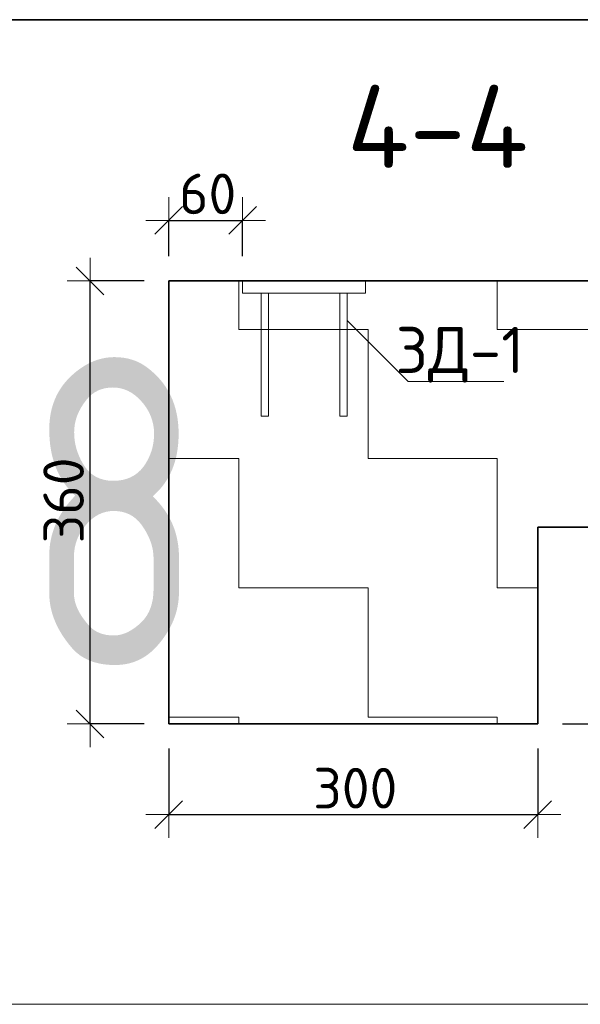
# Model space of a CAD drawing. Header units: metres. Extents: x -38 to 114, y -15 to 21.
# Tile 239 of 244: x 76.052 to 76.508, y 12.472 to 13.272. Entities that reach past the tile are written whole.
import ezdxf

# ---------------------------------------------------------------- set-up
doc = ezdxf.new("R2010")
doc.units = ezdxf.units.M
doc.header["$PDMODE"] = 65
for name, color, linetype, lineweight in [('XR$3$Перекрытие_ Сборный элемент', 7, 'Continuous', 35), ('XR$3$Размерная линия_ общее', 7, 'Continuous', 13), ('XR$3$Текст_ общее_1', 7, 'Continuous', 13), ('XR$4$Перекрытие_ Сборный элемент', 7, 'Continuous', 35), ('XR$4$Размерная линия_ общее', 7, 'Continuous', 13), ('XR$4$Текст_ общее_1', 7, 'Continuous', 13), ('XR$6$Перекрытие_ Сборный элемент', 7, 'Continuous', 35), ('XR$6$Размерная линия_ общее', 7, 'Continuous', 13), ('XR$6$Текст_ общее_1', 7, 'Continuous', 13)]:
    doc.layers.add(name, color=color, linetype=linetype, lineweight=lineweight)
doc.styles.add('ISOCPEUR', font='txt')
doc.dimstyles.new('DIMSTYLE_11', dxfattribs={"dimtxt": 0.033, "dimasz": 0.0375, "dimexe": 0, "dimexo": 0, "dimgap": 0.0165, "dimtad": 2, "dimdec": 0, "dimlfac": 1000, "dimrnd": 1, "dimzin": 12, "dimdsep": 46, "dimtxsty": 'ISOCPEUR', "dimblk1": 'ALL_ML_STRICH', "dimblk2": 'ALL_ML_STRICH', "dimsah": 1, "dimcen": 0, "dimclrd": 7, "dimclre": 256, "dimclrt": 7, "dimadec": 0, "dimazin": 0, "dimtfac": 1, "dimtdec": 0, "dimtix": 1, "dimtmove": 2, "dimatfit": 3, "dimfxl": 0, "dimtvp": 1.2, "dimtzin": 0, "dimlwd": 0, "dimlwe": -3, "dimarcsym": 0})
doc.dimstyles.new('DIMSTYLE_8', dxfattribs={"dimtxt": 0.033, "dimasz": 0.0375, "dimexe": 0, "dimexo": 0, "dimgap": 0.0165, "dimtad": 2, "dimdec": 0, "dimlfac": 1000, "dimrnd": 1, "dimzin": 12, "dimdsep": 46, "dimtxsty": 'ISOCPEUR', "dimblk1": 'ALL_ML_STRICH', "dimblk2": 'ALL_ML_STRICH', "dimsah": 1, "dimcen": 0, "dimclrd": 7, "dimclre": 256, "dimclrt": 7, "dimadec": 0, "dimazin": 0, "dimtfac": 1, "dimtdec": 0, "dimtix": 1, "dimtmove": 2, "dimatfit": 3, "dimfxl": 0, "dimtzin": 0, "dimlwd": 0, "dimlwe": -3, "dimarcsym": 0})
pattern_1 = [(0, (0.21, 0.21), (0.105, 0.105), [0.105, -0.105]), (90, (0.21, 0.21), (-0.105, 0.105), [0.105, -0.105])]

# ---------------------------------------------------------------- blocks, each defined once
blk = doc.blocks.new('ALL_ML_STRICH')
at = {"color": 0, "linetype": 'ByBlock', "lineweight": -2}
for p, q in [((0, -0.5), (0, 0.5)), ((-0.3, -0.3), (0.3, 0.3)), ((-1, 0), (0.5, 0))]:
    blk.add_line(p, q, dxfattribs=at)
blk = doc.blocks.new('*D110')
at = {"layer": 'DEFPOINTS', "color": 7, "linetype": 'Continuous', "lineweight": 13, "transparency": 33554687}
for p in [(76.67716, 12.85949), (76.76958, 12.85949), (76.47301, 12.69949)]:
    blk.add_point(p, dxfattribs=at)
at = {"layer": 'XR$3$Размерная линия_ общее', "color": 253, "linetype": 'Continuous', "lineweight": -2, "true_color": 0xa0a0a0, "transparency": 33554687}
for p, q in [((76.69716, 12.85949), (76.76958, 12.85949)), ((76.49301, 12.69949), (76.76958, 12.69949))]:
    blk.add_line(p, q, dxfattribs=at)
at = {"layer": 'XR$3$Размерная линия_ общее', "color": 7, "linetype": 'Continuous', "lineweight": -2, "transparency": 33554687}
blk.add_line((76.76958, 12.85949), (76.76958, 12.69949), dxfattribs=at)
at = {"layer": 'XR$3$Размерная линия_ общее', "color": 7, "linetype": 'Continuous', "lineweight": 13, "transparency": 33554687, "xscale": 0.0375, "yscale": 0.0375, "zscale": 0.0375}
for p, rotation in [((76.76958, 12.85949), 90), ((76.76958, 12.69949), 270)]:
    blk.add_blockref('ALL_ML_STRICH', p, dxfattribs=dict(at, rotation=rotation))
at = {"layer": 'XR$3$Размерная линия_ общее', "color": 7, "linetype": 'Continuous', "lineweight": 13, "transparency": 33554687, "insert": (76.74808, 12.78444), "char_height": 0.033, "width": 0.099, "attachment_point": 5, "rotation": 90, "style": 'ISOCPEUR'}
blk.add_mtext('\\A1;{160}', dxfattribs=at)
blk = doc.blocks.new('*D111')
at = {"layer": 'DEFPOINTS', "color": 7, "linetype": 'Continuous', "lineweight": 13, "transparency": 33554687}
for p in [(76.17301, 13.05949), (76.10904, 12.69949), (76.17301, 12.69949)]:
    blk.add_point(p, dxfattribs=at)
at = {"layer": 'XR$3$Размерная линия_ общее', "color": 253, "linetype": 'Continuous', "lineweight": -2, "true_color": 0xa0a0a0, "transparency": 33554687}
for p, q in [((76.15301, 13.05949), (76.10904, 13.05949)), ((76.15301, 12.69949), (76.10904, 12.69949))]:
    blk.add_line(p, q, dxfattribs=at)
at = {"layer": 'XR$3$Размерная линия_ общее', "color": 7, "linetype": 'Continuous', "lineweight": -2, "transparency": 33554687}
blk.add_line((76.10904, 12.69949), (76.10904, 13.05949), dxfattribs=at)
at = {"layer": 'XR$3$Размерная линия_ общее', "color": 7, "linetype": 'Continuous', "lineweight": 13, "transparency": 33554687, "xscale": 0.0375, "yscale": 0.0375, "zscale": 0.0375}
for p, rotation in [((76.10904, 13.05949), 90), ((76.10904, 12.69949), 270)]:
    blk.add_blockref('ALL_ML_STRICH', p, dxfattribs=dict(at, rotation=rotation))
at = {"layer": 'XR$3$Размерная линия_ общее', "color": 7, "linetype": 'Continuous', "lineweight": 13, "transparency": 33554687, "insert": (76.08754, 12.88114), "char_height": 0.033, "width": 0.099, "attachment_point": 5, "rotation": 90, "style": 'ISOCPEUR'}
blk.add_mtext('\\A1;{360}', dxfattribs=at)
blk = doc.blocks.new('*D112')
at = {"layer": 'DEFPOINTS', "color": 7, "linetype": 'Continuous', "lineweight": 13, "transparency": 33554687}
for p in [(76.17301, 12.69949), (76.47301, 12.69949), (76.17301, 12.62581)]:
    blk.add_point(p, dxfattribs=at)
at = {"layer": 'XR$3$Размерная линия_ общее', "color": 253, "linetype": 'Continuous', "lineweight": -2, "true_color": 0xa0a0a0, "transparency": 33554687}
for p, q in [((76.17301, 12.67949), (76.17301, 12.62581)), ((76.47301, 12.67949), (76.47301, 12.62581))]:
    blk.add_line(p, q, dxfattribs=at)
at = {"layer": 'XR$3$Размерная линия_ общее', "color": 7, "linetype": 'Continuous', "lineweight": -2, "transparency": 33554687}
blk.add_line((76.17301, 12.62581), (76.47301, 12.62581), dxfattribs=at)
at = {"layer": 'XR$3$Размерная линия_ общее', "color": 7, "linetype": 'Continuous', "lineweight": 13, "transparency": 33554687, "xscale": 0.0375, "yscale": 0.0375, "zscale": 0.0375, "rotation": 180}
blk.add_blockref('ALL_ML_STRICH', (76.17301, 12.62581), dxfattribs=at)
at = {"layer": 'XR$3$Размерная линия_ общее', "color": 7, "linetype": 'Continuous', "lineweight": 13, "transparency": 33554687, "xscale": 0.0375, "yscale": 0.0375, "zscale": 0.0375}
blk.add_blockref('ALL_ML_STRICH', (76.47301, 12.62581), dxfattribs=at)
at = {"layer": 'XR$3$Размерная линия_ общее', "color": 7, "linetype": 'Continuous', "lineweight": 13, "transparency": 33554687, "insert": (76.32466, 12.64731), "char_height": 0.033, "width": 0.099, "attachment_point": 5, "style": 'ISOCPEUR'}
blk.add_mtext('\\A1;{300}', dxfattribs=at)
blk = doc.blocks.new('СЛОЖНЫЙ_ОБЪЕКТ_39')
at = {"layer": 'XR$3$Перекрытие_ Сборный элемент', "color": 7, "linetype": 'Continuous', "lineweight": 13, "transparency": 33554687}
for points in [[(76.33301, 13.04949), (76.23301, 13.04949), (76.23301, 13.05949), (76.33301, 13.05949), (76.33301, 13.04949)], [(76.24801, 13.04949), (76.25401, 13.04949), (76.25401, 12.94949), (76.24801, 12.94949), (76.24801, 13.04949)], [(76.31801, 13.04949), (76.31201, 13.04949), (76.31201, 12.94949), (76.31801, 12.94949), (76.31801, 13.04949)]]:
    blk.add_lwpolyline(points, close=True, dxfattribs=at)
blk = doc.blocks.new('*D229')
at = {"layer": 'DEFPOINTS', "color": 7, "linetype": 'Continuous', "lineweight": 13, "transparency": 33554687}
for p in [(76.17301, 13.10868), (76.17301, 13.05949), (76.23301, 13.05949)]:
    blk.add_point(p, dxfattribs=at)
at = {"layer": 'XR$3$Размерная линия_ общее', "color": 253, "linetype": 'Continuous', "lineweight": -2, "true_color": 0xa0a0a0, "transparency": 33554687}
for p, q in [((76.17301, 13.07949), (76.17301, 13.10868)), ((76.23301, 13.07949), (76.23301, 13.10868))]:
    blk.add_line(p, q, dxfattribs=at)
at = {"layer": 'XR$3$Размерная линия_ общее', "color": 7, "linetype": 'Continuous', "lineweight": -2, "transparency": 33554687}
blk.add_line((76.17301, 13.10868), (76.23301, 13.10868), dxfattribs=at)
at = {"layer": 'XR$3$Размерная линия_ общее', "color": 7, "linetype": 'Continuous', "lineweight": 13, "transparency": 33554687, "xscale": 0.0375, "yscale": 0.0375, "zscale": 0.0375, "rotation": 180}
blk.add_blockref('ALL_ML_STRICH', (76.17301, 13.10868), dxfattribs=at)
at = {"layer": 'XR$3$Размерная линия_ общее', "color": 7, "linetype": 'Continuous', "lineweight": 13, "transparency": 33554687, "xscale": 0.0375, "yscale": 0.0375, "zscale": 0.0375}
blk.add_blockref('ALL_ML_STRICH', (76.23301, 13.10868), dxfattribs=at)
at = {"layer": 'XR$3$Размерная линия_ общее', "color": 7, "linetype": 'Continuous', "lineweight": 13, "transparency": 33554687, "insert": (76.20466, 13.13018), "char_height": 0.033, "width": 0.066, "attachment_point": 5, "style": 'ISOCPEUR'}
blk.add_mtext('\\A1;{60}', dxfattribs=at)
blk = doc.blocks.new('*D560')
at = {"layer": 'DEFPOINTS', "color": 7, "linetype": 'Continuous', "lineweight": 13, "transparency": 33554687}
for p in [(76.67716, 12.85949), (76.76958, 12.85949), (76.47301, 12.69949)]:
    blk.add_point(p, dxfattribs=at)
at = {"layer": 'XR$4$Размерная линия_ общее', "color": 253, "linetype": 'Continuous', "lineweight": -2, "true_color": 0xa0a0a0, "transparency": 33554687}
for p, q in [((76.69716, 12.85949), (76.76958, 12.85949)), ((76.49301, 12.69949), (76.76958, 12.69949))]:
    blk.add_line(p, q, dxfattribs=at)
at = {"layer": 'XR$4$Размерная линия_ общее', "color": 7, "linetype": 'Continuous', "lineweight": -2, "transparency": 33554687}
blk.add_line((76.76958, 12.85949), (76.76958, 12.69949), dxfattribs=at)
at = {"layer": 'XR$4$Размерная линия_ общее', "color": 7, "linetype": 'Continuous', "lineweight": 13, "transparency": 33554687, "xscale": 0.0375, "yscale": 0.0375, "zscale": 0.0375}
for p, rotation in [((76.76958, 12.85949), 90), ((76.76958, 12.69949), 270)]:
    blk.add_blockref('ALL_ML_STRICH', p, dxfattribs=dict(at, rotation=rotation))
at = {"layer": 'XR$4$Размерная линия_ общее', "color": 7, "linetype": 'Continuous', "lineweight": 13, "transparency": 33554687, "insert": (76.74808, 12.78444), "char_height": 0.033, "width": 0.099, "attachment_point": 5, "rotation": 90, "style": 'ISOCPEUR'}
blk.add_mtext('\\A1;{160}', dxfattribs=at)
blk = doc.blocks.new('*D561')
at = {"layer": 'DEFPOINTS', "color": 7, "linetype": 'Continuous', "lineweight": 13, "transparency": 33554687}
for p in [(76.17301, 13.05949), (76.10904, 12.69949), (76.17301, 12.69949)]:
    blk.add_point(p, dxfattribs=at)
at = {"layer": 'XR$4$Размерная линия_ общее', "color": 253, "linetype": 'Continuous', "lineweight": -2, "true_color": 0xa0a0a0, "transparency": 33554687}
for p, q in [((76.15301, 13.05949), (76.10904, 13.05949)), ((76.15301, 12.69949), (76.10904, 12.69949))]:
    blk.add_line(p, q, dxfattribs=at)
at = {"layer": 'XR$4$Размерная линия_ общее', "color": 7, "linetype": 'Continuous', "lineweight": -2, "transparency": 33554687}
blk.add_line((76.10904, 12.69949), (76.10904, 13.05949), dxfattribs=at)
at = {"layer": 'XR$4$Размерная линия_ общее', "color": 7, "linetype": 'Continuous', "lineweight": 13, "transparency": 33554687, "xscale": 0.0375, "yscale": 0.0375, "zscale": 0.0375}
for p, rotation in [((76.10904, 13.05949), 90), ((76.10904, 12.69949), 270)]:
    blk.add_blockref('ALL_ML_STRICH', p, dxfattribs=dict(at, rotation=rotation))
at = {"layer": 'XR$4$Размерная линия_ общее', "color": 7, "linetype": 'Continuous', "lineweight": 13, "transparency": 33554687, "insert": (76.08754, 12.88114), "char_height": 0.033, "width": 0.099, "attachment_point": 5, "rotation": 90, "style": 'ISOCPEUR'}
blk.add_mtext('\\A1;{360}', dxfattribs=at)
blk = doc.blocks.new('*D562')
at = {"layer": 'DEFPOINTS', "color": 7, "linetype": 'Continuous', "lineweight": 13, "transparency": 33554687}
for p in [(76.17301, 12.69949), (76.47301, 12.69949), (76.17301, 12.62581)]:
    blk.add_point(p, dxfattribs=at)
at = {"layer": 'XR$4$Размерная линия_ общее', "color": 253, "linetype": 'Continuous', "lineweight": -2, "true_color": 0xa0a0a0, "transparency": 33554687}
for p, q in [((76.17301, 12.67949), (76.17301, 12.62581)), ((76.47301, 12.67949), (76.47301, 12.62581))]:
    blk.add_line(p, q, dxfattribs=at)
at = {"layer": 'XR$4$Размерная линия_ общее', "color": 7, "linetype": 'Continuous', "lineweight": -2, "transparency": 33554687}
blk.add_line((76.17301, 12.62581), (76.47301, 12.62581), dxfattribs=at)
at = {"layer": 'XR$4$Размерная линия_ общее', "color": 7, "linetype": 'Continuous', "lineweight": 13, "transparency": 33554687, "xscale": 0.0375, "yscale": 0.0375, "zscale": 0.0375, "rotation": 180}
blk.add_blockref('ALL_ML_STRICH', (76.17301, 12.62581), dxfattribs=at)
at = {"layer": 'XR$4$Размерная линия_ общее', "color": 7, "linetype": 'Continuous', "lineweight": 13, "transparency": 33554687, "xscale": 0.0375, "yscale": 0.0375, "zscale": 0.0375}
blk.add_blockref('ALL_ML_STRICH', (76.47301, 12.62581), dxfattribs=at)
at = {"layer": 'XR$4$Размерная линия_ общее', "color": 7, "linetype": 'Continuous', "lineweight": 13, "transparency": 33554687, "insert": (76.32466, 12.64731), "char_height": 0.033, "width": 0.099, "attachment_point": 5, "style": 'ISOCPEUR'}
blk.add_mtext('\\A1;{300}', dxfattribs=at)
blk = doc.blocks.new('СЛОЖНЫЙ_ОБЪЕКТ_80')
at = {"layer": 'XR$4$Перекрытие_ Сборный элемент', "color": 7, "linetype": 'Continuous', "lineweight": 13, "transparency": 33554687}
for points in [[(76.33301, 13.04949), (76.23301, 13.04949), (76.23301, 13.05949), (76.33301, 13.05949), (76.33301, 13.04949)], [(76.24801, 13.04949), (76.25401, 13.04949), (76.25401, 12.94949), (76.24801, 12.94949), (76.24801, 13.04949)], [(76.31801, 13.04949), (76.31201, 13.04949), (76.31201, 12.94949), (76.31801, 12.94949), (76.31801, 13.04949)]]:
    blk.add_lwpolyline(points, close=True, dxfattribs=at)
blk = doc.blocks.new('*D569')
at = {"layer": 'DEFPOINTS', "color": 7, "linetype": 'Continuous', "lineweight": 13, "transparency": 33554687}
for p in [(76.17301, 13.10868), (76.17301, 13.05949), (76.23301, 13.05949)]:
    blk.add_point(p, dxfattribs=at)
at = {"layer": 'XR$4$Размерная линия_ общее', "color": 253, "linetype": 'Continuous', "lineweight": -2, "true_color": 0xa0a0a0, "transparency": 33554687}
for p, q in [((76.17301, 13.07949), (76.17301, 13.10868)), ((76.23301, 13.07949), (76.23301, 13.10868))]:
    blk.add_line(p, q, dxfattribs=at)
at = {"layer": 'XR$4$Размерная линия_ общее', "color": 7, "linetype": 'Continuous', "lineweight": -2, "transparency": 33554687}
blk.add_line((76.17301, 13.10868), (76.23301, 13.10868), dxfattribs=at)
at = {"layer": 'XR$4$Размерная линия_ общее', "color": 7, "linetype": 'Continuous', "lineweight": 13, "transparency": 33554687, "xscale": 0.0375, "yscale": 0.0375, "zscale": 0.0375, "rotation": 180}
blk.add_blockref('ALL_ML_STRICH', (76.17301, 13.10868), dxfattribs=at)
at = {"layer": 'XR$4$Размерная линия_ общее', "color": 7, "linetype": 'Continuous', "lineweight": 13, "transparency": 33554687, "xscale": 0.0375, "yscale": 0.0375, "zscale": 0.0375}
blk.add_blockref('ALL_ML_STRICH', (76.23301, 13.10868), dxfattribs=at)
at = {"layer": 'XR$4$Размерная линия_ общее', "color": 7, "linetype": 'Continuous', "lineweight": 13, "transparency": 33554687, "insert": (76.20466, 13.13018), "char_height": 0.033, "width": 0.066, "attachment_point": 5, "style": 'ISOCPEUR'}
blk.add_mtext('\\A1;{60}', dxfattribs=at)
blk = doc.blocks.new('*D937')
at = {"layer": 'DEFPOINTS', "color": 7, "linetype": 'Continuous', "lineweight": 13, "transparency": 33554687}
for p in [(76.67716, 12.85949), (76.76958, 12.85949), (76.47301, 12.69949)]:
    blk.add_point(p, dxfattribs=at)
at = {"layer": 'XR$6$Размерная линия_ общее', "color": 253, "linetype": 'Continuous', "lineweight": -2, "true_color": 0xa0a0a0, "transparency": 33554687}
for p, q in [((76.69716, 12.85949), (76.76958, 12.85949)), ((76.49301, 12.69949), (76.76958, 12.69949))]:
    blk.add_line(p, q, dxfattribs=at)
at = {"layer": 'XR$6$Размерная линия_ общее', "color": 7, "linetype": 'Continuous', "lineweight": -2, "transparency": 33554687}
blk.add_line((76.76958, 12.85949), (76.76958, 12.69949), dxfattribs=at)
at = {"layer": 'XR$6$Размерная линия_ общее', "color": 7, "linetype": 'Continuous', "lineweight": 13, "transparency": 33554687, "xscale": 0.0375, "yscale": 0.0375, "zscale": 0.0375}
for p, rotation in [((76.76958, 12.85949), 90), ((76.76958, 12.69949), 270)]:
    blk.add_blockref('ALL_ML_STRICH', p, dxfattribs=dict(at, rotation=rotation))
at = {"layer": 'XR$6$Размерная линия_ общее', "color": 7, "linetype": 'Continuous', "lineweight": 13, "transparency": 33554687, "insert": (76.74808, 12.78444), "char_height": 0.033, "width": 0.099, "attachment_point": 5, "rotation": 90, "style": 'ISOCPEUR'}
blk.add_mtext('\\A1;{160}', dxfattribs=at)
blk = doc.blocks.new('*D938')
at = {"layer": 'DEFPOINTS', "color": 7, "linetype": 'Continuous', "lineweight": 13, "transparency": 33554687}
for p in [(76.17301, 13.05949), (76.10904, 12.69949), (76.17301, 12.69949)]:
    blk.add_point(p, dxfattribs=at)
at = {"layer": 'XR$6$Размерная линия_ общее', "color": 253, "linetype": 'Continuous', "lineweight": -2, "true_color": 0xa0a0a0, "transparency": 33554687}
for p, q in [((76.15301, 13.05949), (76.10904, 13.05949)), ((76.15301, 12.69949), (76.10904, 12.69949))]:
    blk.add_line(p, q, dxfattribs=at)
at = {"layer": 'XR$6$Размерная линия_ общее', "color": 7, "linetype": 'Continuous', "lineweight": -2, "transparency": 33554687}
blk.add_line((76.10904, 12.69949), (76.10904, 13.05949), dxfattribs=at)
at = {"layer": 'XR$6$Размерная линия_ общее', "color": 7, "linetype": 'Continuous', "lineweight": 13, "transparency": 33554687, "xscale": 0.0375, "yscale": 0.0375, "zscale": 0.0375}
for p, rotation in [((76.10904, 13.05949), 90), ((76.10904, 12.69949), 270)]:
    blk.add_blockref('ALL_ML_STRICH', p, dxfattribs=dict(at, rotation=rotation))
at = {"layer": 'XR$6$Размерная линия_ общее', "color": 7, "linetype": 'Continuous', "lineweight": 13, "transparency": 33554687, "insert": (76.08754, 12.88114), "char_height": 0.033, "width": 0.099, "attachment_point": 5, "rotation": 90, "style": 'ISOCPEUR'}
blk.add_mtext('\\A1;{360}', dxfattribs=at)
blk = doc.blocks.new('*D939')
at = {"layer": 'DEFPOINTS', "color": 7, "linetype": 'Continuous', "lineweight": 13, "transparency": 33554687}
for p in [(76.17301, 12.69949), (76.47301, 12.69949), (76.17301, 12.62581)]:
    blk.add_point(p, dxfattribs=at)
at = {"layer": 'XR$6$Размерная линия_ общее', "color": 253, "linetype": 'Continuous', "lineweight": -2, "true_color": 0xa0a0a0, "transparency": 33554687}
for p, q in [((76.17301, 12.67949), (76.17301, 12.62581)), ((76.47301, 12.67949), (76.47301, 12.62581))]:
    blk.add_line(p, q, dxfattribs=at)
at = {"layer": 'XR$6$Размерная линия_ общее', "color": 7, "linetype": 'Continuous', "lineweight": -2, "transparency": 33554687}
blk.add_line((76.17301, 12.62581), (76.47301, 12.62581), dxfattribs=at)
at = {"layer": 'XR$6$Размерная линия_ общее', "color": 7, "linetype": 'Continuous', "lineweight": 13, "transparency": 33554687, "xscale": 0.0375, "yscale": 0.0375, "zscale": 0.0375, "rotation": 180}
blk.add_blockref('ALL_ML_STRICH', (76.17301, 12.62581), dxfattribs=at)
at = {"layer": 'XR$6$Размерная линия_ общее', "color": 7, "linetype": 'Continuous', "lineweight": 13, "transparency": 33554687, "xscale": 0.0375, "yscale": 0.0375, "zscale": 0.0375}
blk.add_blockref('ALL_ML_STRICH', (76.47301, 12.62581), dxfattribs=at)
at = {"layer": 'XR$6$Размерная линия_ общее', "color": 7, "linetype": 'Continuous', "lineweight": 13, "transparency": 33554687, "insert": (76.32466, 12.64731), "char_height": 0.033, "width": 0.099, "attachment_point": 5, "style": 'ISOCPEUR'}
blk.add_mtext('\\A1;{300}', dxfattribs=at)
blk = doc.blocks.new('СЛОЖНЫЙ_ОБЪЕКТ_121')
at = {"layer": 'XR$6$Перекрытие_ Сборный элемент', "color": 7, "linetype": 'Continuous', "lineweight": 13, "transparency": 33554687}
for points in [[(76.33301, 13.04949), (76.23301, 13.04949), (76.23301, 13.05949), (76.33301, 13.05949), (76.33301, 13.04949)], [(76.24801, 13.04949), (76.25401, 13.04949), (76.25401, 12.94949), (76.24801, 12.94949), (76.24801, 13.04949)], [(76.31801, 13.04949), (76.31201, 13.04949), (76.31201, 12.94949), (76.31801, 12.94949), (76.31801, 13.04949)]]:
    blk.add_lwpolyline(points, close=True, dxfattribs=at)
blk = doc.blocks.new('*D946')
at = {"layer": 'DEFPOINTS', "color": 7, "linetype": 'Continuous', "lineweight": 13, "transparency": 33554687}
for p in [(76.17301, 13.10868), (76.17301, 13.05949), (76.23301, 13.05949)]:
    blk.add_point(p, dxfattribs=at)
at = {"layer": 'XR$6$Размерная линия_ общее', "color": 253, "linetype": 'Continuous', "lineweight": -2, "true_color": 0xa0a0a0, "transparency": 33554687}
for p, q in [((76.17301, 13.07949), (76.17301, 13.10868)), ((76.23301, 13.07949), (76.23301, 13.10868))]:
    blk.add_line(p, q, dxfattribs=at)
at = {"layer": 'XR$6$Размерная линия_ общее', "color": 7, "linetype": 'Continuous', "lineweight": -2, "transparency": 33554687}
blk.add_line((76.17301, 13.10868), (76.23301, 13.10868), dxfattribs=at)
at = {"layer": 'XR$6$Размерная линия_ общее', "color": 7, "linetype": 'Continuous', "lineweight": 13, "transparency": 33554687, "xscale": 0.0375, "yscale": 0.0375, "zscale": 0.0375, "rotation": 180}
blk.add_blockref('ALL_ML_STRICH', (76.17301, 13.10868), dxfattribs=at)
at = {"layer": 'XR$6$Размерная линия_ общее', "color": 7, "linetype": 'Continuous', "lineweight": 13, "transparency": 33554687, "xscale": 0.0375, "yscale": 0.0375, "zscale": 0.0375}
blk.add_blockref('ALL_ML_STRICH', (76.23301, 13.10868), dxfattribs=at)
at = {"layer": 'XR$6$Размерная линия_ общее', "color": 7, "linetype": 'Continuous', "lineweight": 13, "transparency": 33554687, "insert": (76.20466, 13.13018), "char_height": 0.033, "width": 0.066, "attachment_point": 5, "style": 'ISOCPEUR'}
blk.add_mtext('\\A1;{60}', dxfattribs=at)

msp = doc.modelspace()

# ---------------------------------------------------------------- hatches: boundary and pattern name
at = {"linetype": 'Continuous', "lineweight": 13, "transparency": 33554687}
h = msp.add_hatch(dxfattribs=at)
h.set_pattern_fill('____', scale=0.105, style=0, pattern_type=2)
h.set_pattern_definition(pattern_1)
h.paths.add_polyline_path([(76.17301, 13.05949), (76.17301, 12.69949), (76.47301, 12.69949), (76.47301, 12.85949), (76.67716, 12.85949), (76.67716, 13.05949)], flags=0)
h = msp.add_hatch(dxfattribs=at)
h.set_pattern_fill('____', scale=0.105, style=0, pattern_type=2)
h.set_pattern_definition(pattern_1)
h.paths.add_polyline_path([(76.17301, 13.05949), (76.17301, 12.69949), (76.47301, 12.69949), (76.47301, 12.85949), (76.67716, 12.85949), (76.67716, 13.05949)], flags=0)
h = msp.add_hatch(dxfattribs=at)
h.set_pattern_fill('____', scale=0.105, style=0, pattern_type=2)
h.set_pattern_definition(pattern_1)
h.paths.add_polyline_path([(76.17301, 13.05949), (76.17301, 12.69949), (76.47301, 12.69949), (76.47301, 12.85949), (76.67716, 12.85949), (76.67716, 13.05949)], flags=0)

# ---------------------------------------------------------------- linework, layer by layer
at = {"color": 7, "linetype": 'Continuous', "lineweight": 35, "transparency": 33554687}
for p, q in [((86.41979, 13.27171), (67.91979, 13.27171)), ((76.17301, 13.05949), (76.17301, 12.85949)), ((76.67716, 13.05949), (76.17301, 13.05949)), ((76.17301, 13.05949), (76.17301, 12.85949)), ((76.67716, 13.05949), (76.17301, 13.05949)), ((76.17301, 13.05949), (76.17301, 12.85949)), ((76.67716, 13.05949), (76.17301, 13.05949)), ((76.17301, 12.85949), (76.17301, 12.69949)), ((76.17301, 12.85949), (76.17301, 12.69949)), ((76.17301, 12.85949), (76.17301, 12.69949)), ((76.47301, 12.69949), (76.47301, 12.85949)), ((76.47301, 12.85949), (76.67716, 12.85949)), ((76.47301, 12.69949), (76.47301, 12.85949)), ((76.47301, 12.85949), (76.67716, 12.85949)), ((76.47301, 12.69949), (76.47301, 12.85949)), ((76.47301, 12.85949), (76.67716, 12.85949)), ((76.17301, 12.69949), (76.47301, 12.69949)), ((76.17301, 12.69949), (76.47301, 12.69949)), ((76.17301, 12.69949), (76.47301, 12.69949))]:
    msp.add_line(p, q, dxfattribs=at)
at = {"color": 7, "linetype": 'Continuous', "lineweight": 13, "transparency": 33554687}
msp.add_line((86.41979, 12.47171), (67.91979, 12.47171), dxfattribs=at)
msp.add_lwpolyline([(76.31801, 13.02731), (76.36751, 12.97781), (76.44538, 12.97781)], dxfattribs=at)
msp.add_lwpolyline([(76.31801, 13.02731), (76.36751, 12.97781), (76.44538, 12.97781)], dxfattribs=at)
msp.add_lwpolyline([(76.31801, 13.02731), (76.36751, 12.97781), (76.44538, 12.97781)], dxfattribs=at)

# ---------------------------------------------------------------- block references
at = {"layer": 'XR$3$Перекрытие_ Сборный элемент', "color": 7, "linetype": 'Continuous', "lineweight": 13, "transparency": 33554687}
msp.add_blockref('СЛОЖНЫЙ_ОБЪЕКТ_39', (0, 0), dxfattribs=at)
at = {"layer": 'XR$4$Перекрытие_ Сборный элемент', "color": 7, "linetype": 'Continuous', "lineweight": 13, "transparency": 33554687}
msp.add_blockref('СЛОЖНЫЙ_ОБЪЕКТ_80', (0, 0), dxfattribs=at)
at = {"layer": 'XR$6$Перекрытие_ Сборный элемент', "color": 7, "linetype": 'Continuous', "lineweight": 13, "transparency": 33554687}
msp.add_blockref('СЛОЖНЫЙ_ОБЪЕКТ_121', (0, 0), dxfattribs=at)

# ---------------------------------------------------------------- texts
at = {"color": 7, "linetype": 'Continuous', "lineweight": 50, "transparency": 33554687, "insert": (76.39153, 13.18495), "char_height": 0.0675, "width": 0.1863, "attachment_point": 5, "style": 'ISOCPEUR'}
msp.add_mtext('\\A1;{\\fISOCPEUR|i0|b0;\\H0.067500;\\W1.000000;\\C7;4-4}\\P', dxfattribs=at)
msp.add_mtext('\\A1;{\\fISOCPEUR|i0|b0;\\H0.067500;\\W1.000000;\\C7;4-4}\\P', dxfattribs=at)
msp.add_mtext('\\A1;{\\fISOCPEUR|i0|b0;\\H0.067500;\\W1.000000;\\C7;4-4}\\P', dxfattribs=at)
at = {"color": 7, "linetype": 'Continuous', "lineweight": 35, "transparency": 33554687, "insert": (76.05495, 12.74671), "char_height": 0.25, "width": 0.2720058, "attachment_point": 7, "style": 'ISOCPEUR'}
msp.add_mtext('\\W0.78;8', dxfattribs=at)
at = {"layer": 'XR$3$Текст_ общее_1', "color": 7, "linetype": 'Continuous', "lineweight": 13, "transparency": 33554687, "insert": (76.40976, 12.99948), "char_height": 0.0375, "width": 0.1233173, "attachment_point": 5, "style": 'ISOCPEUR'}
msp.add_mtext('\\A1;{\\fISOCPEUR|i0|b0;\\H0.037500;\\W1.000000;\\C7;ЗД-1}\\P', dxfattribs=at)
at = {"layer": 'XR$4$Текст_ общее_1', "color": 7, "linetype": 'Continuous', "lineweight": 13, "transparency": 33554687, "insert": (76.40976, 12.99948), "char_height": 0.0375, "width": 0.1233173, "attachment_point": 5, "style": 'ISOCPEUR'}
msp.add_mtext('\\A1;{\\fISOCPEUR|i0|b0;\\H0.037500;\\W1.000000;\\C7;ЗД-1}\\P', dxfattribs=at)
at = {"layer": 'XR$6$Текст_ общее_1', "color": 7, "linetype": 'Continuous', "lineweight": 13, "transparency": 33554687, "insert": (76.40976, 12.99948), "char_height": 0.0375, "width": 0.1233173, "attachment_point": 5, "style": 'ISOCPEUR'}
msp.add_mtext('\\A1;{\\fISOCPEUR|i0|b0;\\H0.037500;\\W1.000000;\\C7;ЗД-1}\\P', dxfattribs=at)

# ---------------------------------------------------------------- dimensions: what is measured, and where the dimension line sits
at = {"layer": 'XR$3$Размерная линия_ общее', "color": 7, "linetype": 'Continuous', "lineweight": 13, "transparency": 33554687}
for base, p1, p2, dimstyle, picture, middle in [((76.23301, 13.10868), (76.17301, 13.07949), (76.23301, 13.07949), 'DIMSTYLE_11', '*D229', (76.20466, 13.13018)), ((76.47301, 12.62581), (76.17301, 12.67949), (76.47301, 12.67949), 'DIMSTYLE_8', '*D112', (76.32466, 12.64731))]:
    dim = msp.add_linear_dim(base=base, p1=p1, p2=p2, dimstyle=dimstyle, override={"dimpost": '<>', "dimclrd": 7, "dimclre": 253, "dimclrt": 7, "dimlwd": 0, "dimlwe": 65533}, dxfattribs=at)
    dim.commit()
    dim.dimension.update_dxf_attribs({"geometry": picture, "text_midpoint": middle, "dimtype": 160})
for base, p1, p2, angle, picture, middle in [((76.10904, 13.05949), (76.15301, 12.69949), (76.15301, 13.05949), 90, '*D111', (76.08754, 12.88114)), ((76.76958, 12.69949), (76.69716, 12.85949), (76.49301, 12.69949), 270, '*D110', (76.74808, 12.78444))]:
    dim = msp.add_linear_dim(base=base, p1=p1, p2=p2, angle=angle, dimstyle='DIMSTYLE_8', override={"dimpost": '<>', "dimclrd": 7, "dimclre": 253, "dimclrt": 7, "dimlwd": 0, "dimlwe": 65533}, dxfattribs=at)
    dim.commit()
    dim.dimension.update_dxf_attribs({"geometry": picture, "text_midpoint": middle, "dimtype": 160})
at = {"layer": 'XR$4$Размерная линия_ общее', "color": 7, "linetype": 'Continuous', "lineweight": 13, "transparency": 33554687}
for base, p1, p2, dimstyle, picture, middle in [((76.23301, 13.10868), (76.17301, 13.07949), (76.23301, 13.07949), 'DIMSTYLE_11', '*D569', (76.20466, 13.13018)), ((76.47301, 12.62581), (76.17301, 12.67949), (76.47301, 12.67949), 'DIMSTYLE_8', '*D562', (76.32466, 12.64731))]:
    dim = msp.add_linear_dim(base=base, p1=p1, p2=p2, dimstyle=dimstyle, override={"dimpost": '<>', "dimclrd": 7, "dimclre": 253, "dimclrt": 7, "dimlwd": 0, "dimlwe": 65533}, dxfattribs=at)
    dim.commit()
    dim.dimension.update_dxf_attribs({"geometry": picture, "text_midpoint": middle, "dimtype": 160})
for base, p1, p2, angle, picture, middle in [((76.10904, 13.05949), (76.15301, 12.69949), (76.15301, 13.05949), 90, '*D561', (76.08754, 12.88114)), ((76.76958, 12.69949), (76.69716, 12.85949), (76.49301, 12.69949), 270, '*D560', (76.74808, 12.78444))]:
    dim = msp.add_linear_dim(base=base, p1=p1, p2=p2, angle=angle, dimstyle='DIMSTYLE_8', override={"dimpost": '<>', "dimclrd": 7, "dimclre": 253, "dimclrt": 7, "dimlwd": 0, "dimlwe": 65533}, dxfattribs=at)
    dim.commit()
    dim.dimension.update_dxf_attribs({"geometry": picture, "text_midpoint": middle, "dimtype": 160})
at = {"layer": 'XR$6$Размерная линия_ общее', "color": 7, "linetype": 'Continuous', "lineweight": 13, "transparency": 33554687}
for base, p1, p2, dimstyle, picture, middle in [((76.23301, 13.10868), (76.17301, 13.07949), (76.23301, 13.07949), 'DIMSTYLE_11', '*D946', (76.20466, 13.13018)), ((76.47301, 12.62581), (76.17301, 12.67949), (76.47301, 12.67949), 'DIMSTYLE_8', '*D939', (76.32466, 12.64731))]:
    dim = msp.add_linear_dim(base=base, p1=p1, p2=p2, dimstyle=dimstyle, override={"dimpost": '<>', "dimclrd": 7, "dimclre": 253, "dimclrt": 7, "dimlwd": 0, "dimlwe": 65533}, dxfattribs=at)
    dim.commit()
    dim.dimension.update_dxf_attribs({"geometry": picture, "text_midpoint": middle, "dimtype": 160})
for base, p1, p2, angle, picture, middle in [((76.10904, 13.05949), (76.15301, 12.69949), (76.15301, 13.05949), 90, '*D938', (76.08754, 12.88114)), ((76.76958, 12.69949), (76.69716, 12.85949), (76.49301, 12.69949), 270, '*D937', (76.74808, 12.78444))]:
    dim = msp.add_linear_dim(base=base, p1=p1, p2=p2, angle=angle, dimstyle='DIMSTYLE_8', override={"dimpost": '<>', "dimclrd": 7, "dimclre": 253, "dimclrt": 7, "dimlwd": 0, "dimlwe": 65533}, dxfattribs=at)
    dim.commit()
    dim.dimension.update_dxf_attribs({"geometry": picture, "text_midpoint": middle, "dimtype": 160})

doc.saveas('drawing.dxf')
